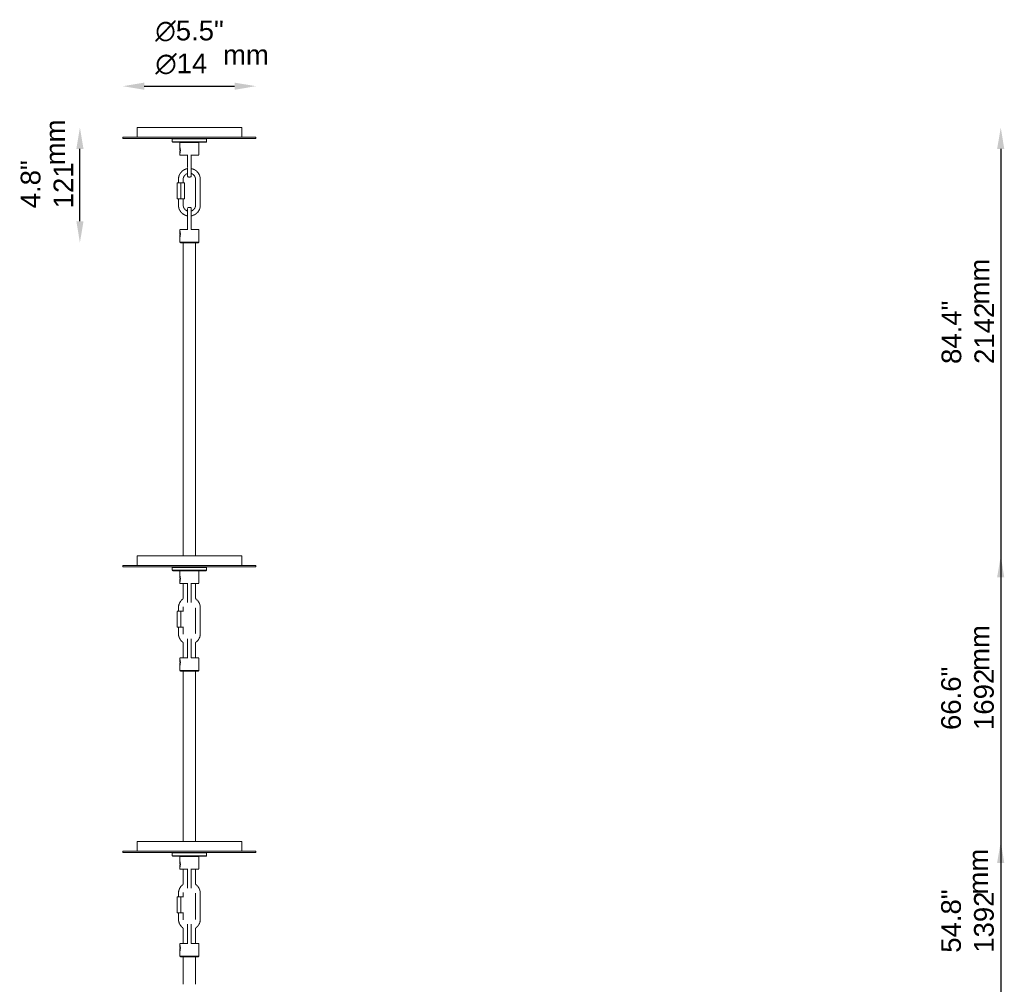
# Model space of a CAD drawing. Header units: millimetres. Extents: x 172 to 3573, y 86 to 2603.
# Tile 2 of 3: x 720 to 1755, y 1590 to 2603. Entities that reach past the tile are written whole.
import ezdxf

# ---------------------------------------------------------------- set-up
doc = ezdxf.new("R2010")
doc.units = ezdxf.units.MM
doc.header["$LTSCALE"] = 9
doc.linetypes.add('DASHED', pattern=[0.2068, 0.1655, -0.0413])
for name, color, linetype, lineweight in [('Symbol (ISO)', 7, 'Continuous', 25), ('Widoczne (ISO)', 7, 'Continuous', 50), ('Wymiar (ISO)', 7, 'Continuous', 25)]:
    doc.layers.add(name, color=color, linetype=linetype, lineweight=lineweight)
doc.styles.add('Tekst notatki (ISO)', font='arial.ttf')
doc.dimstyles.new('Domyślne (ISO)', dxfattribs={"dimscale": 9, "dimtxt": 2.3, "dimasz": 2.5, "dimexe": 3.175, "dimexo": 0, "dimgap": 0.762, "dimtad": 1, "dimdec": 1, "dimlfac": 0.03937, "dimzin": 0, "dimdsep": 46, "dimtxsty": 'Tekst notatki (ISO)', "dimcen": 0.09, "dimdle": 10, "dimclrd": 256, "dimclre": 256, "dimclrt": 256, "dimazin": 2, "dimtfac": 1, "dimtmove": 0, "dimatfit": 3, "dimfxl": 0, "dimtolj": 1, "dimlwd": -1, "dimlwe": -1, "dimarcsym": 0})

# ---------------------------------------------------------------- blocks, each defined once
blk = doc.blocks.new('*D12')
at = {"layer": 'Defpoints', "color": 0, "transparency": 16777216}
for p in [(953.7, 1739.8), (898.7, 347.3), (1751.4, 347.3)]:
    blk.add_point(p, dxfattribs=at)
at = {"layer": 'Wymiar (ISO)', "transparency": 16777216}
blk.add_line((1751.4, 1717.3), (1751.4, 369.8), dxfattribs=at)
for points in [[(1747.6, 1717.3), (1755.1, 1717.3), (1751.4, 1739.8)], [(1747.6, 369.8), (1755.1, 369.8), (1751.4, 347.3)]]:
    blk.add_solid(points, dxfattribs=at)
at = {"layer": 'Wymiar (ISO)', "transparency": 16777216, "insert": (1688.8, 1622.9), "char_height": 20.7, "attachment_point": 1, "rotation": 90, "style": 'Tekst notatki (ISO)'}
blk.add_mtext('\\A1;54.8"\\P1392', dxfattribs=at)
blk = doc.blocks.new('*D13')
at = {"layer": 'Defpoints', "color": 0, "transparency": 16777216}
for p in [(953.7, 2039.8), (898.7, 347.3), (1751.4, 347.3)]:
    blk.add_point(p, dxfattribs=at)
at = {"layer": 'Wymiar (ISO)', "transparency": 16777216}
blk.add_line((1751.4, 2017.3), (1751.4, 369.8), dxfattribs=at)
for points in [[(1747.6, 2017.3), (1755.1, 2017.3), (1751.4, 2039.8)], [(1747.6, 369.8), (1755.1, 369.8), (1751.4, 347.3)]]:
    blk.add_solid(points, dxfattribs=at)
at = {"layer": 'Wymiar (ISO)', "transparency": 16777216, "insert": (1688.8, 1856.9), "char_height": 20.7, "attachment_point": 1, "rotation": 90, "style": 'Tekst notatki (ISO)'}
blk.add_mtext('\\A1;66.6"\\P1692', dxfattribs=at)
blk = doc.blocks.new('*D14')
at = {"layer": 'Defpoints', "color": 0, "transparency": 16777216}
for p in [(953.7, 2489.8), (898.7, 347.3), (1751.4, 347.3)]:
    blk.add_point(p, dxfattribs=at)
at = {"layer": 'Wymiar (ISO)', "transparency": 16777216}
blk.add_line((1751.4, 2467.3), (1751.4, 369.8), dxfattribs=at)
for points in [[(1747.6, 2467.3), (1755.1, 2467.3), (1751.4, 2489.8)], [(1747.6, 369.8), (1755.1, 369.8), (1751.4, 347.3)]]:
    blk.add_solid(points, dxfattribs=at)
at = {"layer": 'Wymiar (ISO)', "transparency": 16777216, "insert": (1689.2, 2241.4), "char_height": 20.7, "attachment_point": 1, "rotation": 90, "style": 'Tekst notatki (ISO)'}
blk.add_mtext('\\A1;84.4"\\P2142', dxfattribs=at)
blk = doc.blocks.new('*D15')
at = {"layer": 'Defpoints', "color": 0, "transparency": 16777216}
for p in [(968.7, 2533.2), (828.7, 2479.8), (968.7, 2479.8)]:
    blk.add_point(p, dxfattribs=at)
at = {"layer": 'Wymiar (ISO)', "transparency": 16777216}
blk.add_line((851.2, 2533.2), (946.2, 2533.2), dxfattribs=at)
for points in [[(851.2, 2536.9), (851.2, 2529.4), (828.7, 2533.2)], [(946.2, 2536.9), (946.2, 2529.4), (968.7, 2533.2)]]:
    blk.add_solid(points, dxfattribs=at)
at = {"layer": 'Wymiar (ISO)', "transparency": 16777216, "insert": (862.9, 2602), "char_height": 20.7, "attachment_point": 1, "style": 'Tekst notatki (ISO)'}
blk.add_mtext('\\A1;{\\fAIGDT|b0|i0;\\ln}\\fArial|b0|i0;{\\H20.7000;5.5"}\\P∅14', dxfattribs=at)
blk = doc.blocks.new('*D16')
at = {"layer": 'Defpoints', "color": 0, "transparency": 16777216}
for p in [(783.6, 2489.8), (843.7, 2489.8), (889.4, 2368.8)]:
    blk.add_point(p, dxfattribs=at)
at = {"layer": 'Wymiar (ISO)', "transparency": 16777216}
blk.add_line((783.6, 2391.3), (783.6, 2467.3), dxfattribs=at)
for points in [[(779.9, 2467.3), (787.4, 2467.3), (783.6, 2489.8)], [(779.9, 2391.3), (787.4, 2391.3), (783.6, 2368.8)]]:
    blk.add_solid(points, dxfattribs=at)
at = {"layer": 'Wymiar (ISO)', "transparency": 16777216, "insert": (721.4, 2404.9), "char_height": 20.7, "attachment_point": 1, "rotation": 90, "style": 'Tekst notatki (ISO)'}
blk.add_mtext('\\A1;4.8"\\P121', dxfattribs=at)

msp = doc.modelspace()

# ---------------------------------------------------------------- linework, layer by layer
at = {"layer": 'Widoczne (ISO)', "linetype": 'DASHED', "lineweight": 5, "ltscale": 0.725286}
for p, q in [((953.67, 2489.76), (843.67, 2489.76)), ((953.67, 2039.76), (843.67, 2039.76)), ((953.67, 1739.76), (843.67, 1739.76))]:
    msp.add_line(p, q, dxfattribs=at)
at = {"layer": 'Widoczne (ISO)', "linetype": 'DASHED', "lineweight": 5, "ltscale": 0.767554}
for p, q in [((843.67, 2489.76), (843.67, 2479.76)), ((953.67, 2489.76), (953.67, 2479.76)), ((843.67, 2039.76), (843.67, 2029.76)), ((953.67, 2039.76), (953.67, 2029.76)), ((843.67, 1739.76), (843.67, 1729.76)), ((953.67, 1739.76), (953.67, 1729.76))]:
    msp.add_line(p, q, dxfattribs=at)
at = {"layer": 'Widoczne (ISO)', "linetype": 'DASHED', "lineweight": 5, "ltscale": 0.724882}
for p, q in [((968.67, 2479.76), (828.67, 2479.76)), ((828.67, 2478.26), (968.67, 2478.26)), ((968.67, 2029.76), (828.67, 2029.76)), ((828.67, 2028.26), (968.67, 2028.26)), ((968.67, 1729.76), (828.67, 1729.76)), ((828.67, 1728.26), (968.67, 1728.26))]:
    msp.add_line(p, q, dxfattribs=at)
at = {"layer": 'Widoczne (ISO)', "linetype": 'DASHED', "lineweight": 5, "ltscale": 0.317196}
for p, q in [((828.67, 2479.76), (828.67, 2478.26)), ((968.67, 2479.76), (968.67, 2478.26)), ((828.67, 2029.76), (828.67, 2028.26)), ((968.67, 2029.76), (968.67, 2028.26)), ((828.67, 1729.76), (828.67, 1728.26)), ((968.67, 1729.76), (968.67, 1728.26))]:
    msp.add_line(p, q, dxfattribs=at)
at = {"layer": 'Widoczne (ISO)', "linetype": 'DASHED', "lineweight": 5, "ltscale": 0.149475}
for p, q in [((881.17, 2478.26), (880.67, 2477.76)), ((881.17, 2474.26), (880.67, 2474.76)), ((916.17, 2478.26), (916.67, 2477.76)), ((916.17, 2474.26), (916.67, 2474.76)), ((881.17, 2028.26), (880.67, 2027.76)), ((916.17, 2028.26), (916.67, 2027.76)), ((881.17, 2024.26), (880.67, 2024.76)), ((916.17, 2024.26), (916.67, 2024.76)), ((881.17, 1728.26), (880.67, 1727.76)), ((916.17, 1728.26), (916.67, 1727.76)), ((881.17, 1724.26), (880.67, 1724.76)), ((916.17, 1724.26), (916.67, 1724.76))]:
    msp.add_line(p, q, dxfattribs=at)
at = {"layer": 'Widoczne (ISO)', "linetype": 'DASHED', "lineweight": 5, "ltscale": 0.723403}
for p, q in [((916.67, 2477.76), (880.67, 2477.76)), ((880.67, 2474.76), (916.67, 2474.76)), ((916.67, 2027.76), (880.67, 2027.76)), ((880.67, 2024.76), (916.67, 2024.76)), ((916.67, 1727.76), (880.67, 1727.76)), ((880.67, 1724.76), (916.67, 1724.76))]:
    msp.add_line(p, q, dxfattribs=at)
at = {"layer": 'Widoczne (ISO)', "linetype": 'DASHED', "lineweight": 5, "ltscale": 0.805932}
for p, q in [((880.67, 2474.76), (880.67, 2477.76)), ((916.67, 2474.76), (916.67, 2477.76)), ((880.67, 2024.76), (880.67, 2027.76)), ((916.67, 2024.76), (916.67, 2027.76)), ((880.67, 1724.76), (880.67, 1727.76)), ((916.67, 1724.76), (916.67, 1727.76))]:
    msp.add_line(p, q, dxfattribs=at)
at = {"layer": 'Widoczne (ISO)', "linetype": 'DASHED', "lineweight": 5, "ltscale": 0.720462}
for p, q in [((916.17, 2474.26), (881.17, 2474.26)), ((916.17, 2024.26), (881.17, 2024.26)), ((916.17, 1724.26), (881.17, 1724.26))]:
    msp.add_line(p, q, dxfattribs=at)
at = {"layer": 'Widoczne (ISO)', "linetype": 'DASHED', "lineweight": 5, "ltscale": 0.05973}
for p, q in [((888.87, 2474.26), (888.67, 2474.06)), ((908.47, 2474.26), (908.67, 2474.06)), ((888.87, 2024.26), (888.67, 2024.06)), ((908.47, 2024.26), (908.67, 2024.06)), ((888.87, 1724.26), (888.67, 1724.06)), ((908.47, 1724.26), (908.67, 1724.06))]:
    msp.add_line(p, q, dxfattribs=at)
at = {"layer": 'Widoczne (ISO)', "linetype": 'DASHED', "lineweight": 5, "ltscale": 0.733887}
for p, q in [((908.67, 2474.06), (888.67, 2474.06)), ((888.67, 2369.46), (908.67, 2369.46)), ((908.67, 2024.06), (888.67, 2024.06)), ((888.67, 1919.46), (908.67, 1919.46)), ((908.67, 1724.06), (888.67, 1724.06)), ((888.67, 1619.46), (908.67, 1619.46))]:
    msp.add_line(p, q, dxfattribs=at)
at = {"layer": 'Widoczne (ISO)', "linetype": 'DASHED', "lineweight": 5, "ltscale": 0.690616}
for p, q in [((888.67, 2474.06), (888.67, 2468.92)), ((888.67, 2369.46), (888.67, 2374.6)), ((888.67, 2024.06), (888.67, 2018.92)), ((888.67, 1919.46), (888.67, 1924.6)), ((888.67, 1724.06), (888.67, 1718.92)), ((888.67, 1619.46), (888.67, 1624.6))]:
    msp.add_line(p, q, dxfattribs=at)
at = {"layer": 'Widoczne (ISO)', "linetype": 'DASHED', "lineweight": 5, "ltscale": 0.714593}
for p, q in [((908.67, 2474.06), (908.67, 2460.76)), ((908.67, 2369.46), (908.67, 2382.76)), ((908.67, 2024.06), (908.67, 2010.76)), ((908.67, 1919.46), (908.67, 1932.76)), ((908.67, 1724.06), (908.67, 1710.76)), ((908.67, 1619.46), (908.67, 1632.76))]:
    msp.add_line(p, q, dxfattribs=at)
at = {"layer": 'Widoczne (ISO)', "linetype": 'DASHED', "lineweight": 5, "ltscale": 0.044303}
for p, q in [((888.67, 2468.26), (888.82, 2468.41)), ((888.67, 2463.26), (888.82, 2463.11)), ((888.67, 2380.26), (888.82, 2380.41)), ((888.67, 2375.26), (888.82, 2375.11)), ((888.67, 2018.26), (888.82, 2018.41)), ((888.67, 2013.26), (888.82, 2013.11)), ((888.67, 1930.26), (888.82, 1930.41)), ((888.67, 1925.26), (888.82, 1925.11)), ((888.67, 1718.26), (888.82, 1718.41)), ((888.67, 1713.26), (888.82, 1713.11)), ((888.67, 1630.26), (888.82, 1630.41)), ((888.67, 1625.26), (888.82, 1625.11))]:
    msp.add_line(p, q, dxfattribs=at)
at = {"layer": 'Widoczne (ISO)', "linetype": 'DASHED', "lineweight": 5, "ltscale": 0.613152}
for p, q in [((888.67, 2466.26), (888.67, 2468.26)), ((888.67, 2463.26), (888.67, 2465.26)), ((888.67, 2378.26), (888.67, 2380.26)), ((888.67, 2375.26), (888.67, 2377.26)), ((888.67, 2016.26), (888.67, 2018.26)), ((888.67, 2013.26), (888.67, 2015.26)), ((888.67, 1928.26), (888.67, 1930.26)), ((888.67, 1925.26), (888.67, 1927.26)), ((888.67, 1716.26), (888.67, 1718.26)), ((888.67, 1713.26), (888.67, 1715.26)), ((888.67, 1628.26), (888.67, 1630.26)), ((888.67, 1625.26), (888.67, 1627.26))]:
    msp.add_line(p, q, dxfattribs=at)
at = {"layer": 'Widoczne (ISO)', "linetype": 'DASHED', "lineweight": 5, "ltscale": 0.389434}
for p, q in [((888.67, 2462.6), (888.67, 2460.76)), ((888.67, 2380.92), (888.67, 2382.76)), ((888.67, 2012.6), (888.67, 2010.76)), ((888.67, 1930.92), (888.67, 1932.76)), ((888.67, 1712.6), (888.67, 1710.76)), ((888.67, 1630.92), (888.67, 1632.76))]:
    msp.add_line(p, q, dxfattribs=at)
at = {"layer": 'Widoczne (ISO)', "linetype": 'DASHED', "lineweight": 5, "ltscale": 0.758778}
for p, q in [((888.67, 2460.76), (897.09, 2460.76)), ((900.25, 2460.76), (908.67, 2460.76)), ((897.09, 2382.76), (888.67, 2382.76)), ((908.67, 2382.76), (900.25, 2382.76)), ((888.67, 2010.76), (897.09, 2010.76)), ((900.25, 2010.76), (908.67, 2010.76)), ((897.09, 1932.76), (888.67, 1932.76)), ((908.67, 1932.76), (900.25, 1932.76)), ((888.67, 1710.76), (897.09, 1710.76)), ((900.25, 1710.76), (908.67, 1710.76)), ((897.09, 1632.76), (888.67, 1632.76)), ((908.67, 1632.76), (900.25, 1632.76))]:
    msp.add_line(p, q, dxfattribs=at)
at = {"layer": 'Widoczne (ISO)', "linetype": 'DASHED', "lineweight": 5, "ltscale": 0.698474}
for p, q in [((896.67, 2460.76), (896.67, 2447.76)), ((900.67, 2447.76), (900.67, 2460.76)), ((887.19, 2414.76), (887.19, 2408.26)), ((892.19, 2414.76), (892.19, 2408.26)), ((896.67, 2395.76), (896.67, 2382.76)), ((900.67, 2382.76), (900.67, 2395.76)), ((896.67, 2010.76), (896.67, 1997.76)), ((900.67, 1997.76), (900.67, 2010.76)), ((887.19, 1964.76), (887.19, 1958.26)), ((896.67, 1945.76), (896.67, 1932.76)), ((900.67, 1932.76), (900.67, 1945.76)), ((896.67, 1710.76), (896.67, 1697.76)), ((900.67, 1697.76), (900.67, 1710.76)), ((887.19, 1664.76), (887.19, 1658.26)), ((896.67, 1645.76), (896.67, 1632.76)), ((900.67, 1632.76), (900.67, 1645.76))]:
    msp.add_line(p, q, dxfattribs=at)
at = {"layer": 'Widoczne (ISO)', "linetype": 'DASHED', "lineweight": 5, "ltscale": 0.71974}
for p, q in [((896.67, 2438.38), (896.67, 2447.76)), ((900.67, 2447.76), (900.67, 2438.38)), ((896.67, 2395.76), (896.67, 2405.14)), ((900.67, 2405.14), (900.67, 2395.76))]:
    msp.add_line(p, q, dxfattribs=at)
at = {"layer": 'Widoczne (ISO)', "linetype": 'DASHED', "lineweight": 5, "ltscale": 0.626836}
for p, q in [((887.19, 2435.26), (887.19, 2431.76)), ((892.19, 2435.26), (892.19, 2431.76)), ((887.19, 1985.26), (887.19, 1981.76)), ((887.19, 1685.26), (887.19, 1681.76))]:
    msp.add_line(p, q, dxfattribs=at)
at = {"layer": 'Widoczne (ISO)', "linetype": 'DASHED', "lineweight": 5, "ltscale": 0.725339}
for p, q in [((905.15, 2408.26), (905.15, 2435.26)), ((910.15, 2408.26), (910.15, 2435.26)), ((905.15, 1958.26), (905.15, 1985.26)), ((910.15, 1958.26), (910.15, 1985.26)), ((905.15, 1658.26), (905.15, 1685.26)), ((910.15, 1658.26), (910.15, 1685.26))]:
    msp.add_line(p, q, dxfattribs=at)
at = {"layer": 'Widoczne (ISO)', "linetype": 'DASHED', "lineweight": 5, "ltscale": 0.702607}
for p, q in [((885.94, 2414.76), (885.94, 2431.76)), ((889.69, 2431.76), (889.69, 2414.76)), ((893.44, 2431.76), (893.44, 2414.76)), ((885.94, 1964.76), (885.94, 1981.76)), ((889.69, 1981.76), (889.69, 1964.76)), ((885.94, 1664.76), (885.94, 1681.76)), ((889.69, 1681.76), (889.69, 1664.76))]:
    msp.add_line(p, q, dxfattribs=at)
at = {"layer": 'Widoczne (ISO)', "linetype": 'DASHED', "lineweight": 5, "ltscale": 0.775508}
for p, q in [((885.94, 2431.76), (889.69, 2431.76)), ((889.69, 2431.76), (893.44, 2431.76)), ((889.69, 2414.76), (885.94, 2414.76)), ((893.44, 2414.76), (889.69, 2414.76)), ((885.94, 1981.76), (889.69, 1981.76)), ((889.69, 1964.76), (885.94, 1964.76)), ((885.94, 1681.76), (889.69, 1681.76)), ((889.69, 1664.76), (885.94, 1664.76))]:
    msp.add_line(p, q, dxfattribs=at)
at = {"layer": 'Widoczne (ISO)', "linetype": 'DASHED', "lineweight": 5, "ltscale": 0.209305}
for p, q in [((889.37, 2368.76), (888.67, 2369.46)), ((907.97, 2368.76), (908.67, 2369.46)), ((889.37, 1918.76), (888.67, 1919.46)), ((907.97, 1918.76), (908.67, 1919.46)), ((889.37, 1618.76), (888.67, 1619.46)), ((907.97, 1618.76), (908.67, 1619.46))]:
    msp.add_line(p, q, dxfattribs=at)
at = {"layer": 'Widoczne (ISO)', "linetype": 'DASHED', "lineweight": 5, "ltscale": 0.713538}
for p, q in [((907.97, 2368.76), (889.37, 2368.76)), ((907.97, 1918.76), (889.37, 1918.76)), ((907.97, 1618.76), (889.37, 1618.76))]:
    msp.add_line(p, q, dxfattribs=at)
at = {"layer": 'Widoczne (ISO)', "linetype": 'DASHED', "lineweight": 5, "ltscale": 0.724458}
for p, q in [((892.17, 2368.76), (892.17, 2039.76)), ((905.17, 2368.76), (905.17, 2039.76))]:
    msp.add_line(p, q, dxfattribs=at)
at = {"layer": 'Widoczne (ISO)', "linetype": 'DASHED', "lineweight": 5, "ltscale": 0.718946}
for p, q in [((892.17, 2010.76), (892.17, 1994.7)), ((892.17, 1948.82), (892.17, 1932.76)), ((892.17, 1710.76), (892.17, 1694.7)), ((892.17, 1648.82), (892.17, 1632.76))]:
    msp.add_line(p, q, dxfattribs=at)
at = {"layer": 'Widoczne (ISO)', "linetype": 'DASHED', "lineweight": 5, "ltscale": 0.717399}
for p, q in [((905.17, 2010.76), (905.17, 1994.74)), ((905.17, 1948.78), (905.17, 1932.76)), ((905.17, 1710.76), (905.17, 1694.74)), ((905.17, 1648.78), (905.17, 1632.76))]:
    msp.add_line(p, q, dxfattribs=at)
at = {"layer": 'Widoczne (ISO)', "linetype": 'DASHED', "lineweight": 5, "ltscale": 0.714807}
for p, q in [((896.67, 1990.71), (896.67, 1997.76)), ((900.67, 1997.76), (900.67, 1990.71)), ((896.67, 1945.76), (896.67, 1952.81)), ((900.67, 1952.81), (900.67, 1945.76)), ((896.67, 1690.71), (896.67, 1697.76)), ((900.67, 1697.76), (900.67, 1690.71)), ((896.67, 1645.76), (896.67, 1652.81)), ((900.67, 1652.81), (900.67, 1645.76))]:
    msp.add_line(p, q, dxfattribs=at)
at = {"layer": 'Widoczne (ISO)', "linetype": 'DASHED', "lineweight": 5, "ltscale": 0.870472}
for p, q in [((889.69, 1981.76), (892.5, 1981.76)), ((892.5, 1964.76), (889.69, 1964.76)), ((889.69, 1681.76), (892.5, 1681.76)), ((892.5, 1664.76), (889.69, 1664.76))]:
    msp.add_line(p, q, dxfattribs=at)
at = {"layer": 'Widoczne (ISO)', "linetype": 'DASHED', "lineweight": 5, "ltscale": 0.790401}
for p, q in [((892.17, 1986.17), (892.17, 1981.76)), ((892.17, 1686.17), (892.17, 1681.76))]:
    msp.add_line(p, q, dxfattribs=at)
at = {"layer": 'Widoczne (ISO)', "linetype": 'DASHED', "lineweight": 5, "ltscale": 0.796613}
for p, q in [((892.17, 1964.76), (892.17, 1957.35)), ((892.17, 1664.76), (892.17, 1657.35))]:
    msp.add_line(p, q, dxfattribs=at)
at = {"layer": 'Widoczne (ISO)', "linetype": 'DASHED', "lineweight": 5, "ltscale": 0.723117}
for p, q in [((892.17, 1918.76), (892.17, 1739.76)), ((905.17, 1918.76), (905.17, 1739.76))]:
    msp.add_line(p, q, dxfattribs=at)
at = {"layer": 'Widoczne (ISO)', "linetype": 'DASHED', "lineweight": 5, "ltscale": 0.741969}
for p, q in [((892.17, 1618.76), (892.17, 1589.76)), ((905.17, 1618.76), (905.17, 1589.76))]:
    msp.add_line(p, q, dxfattribs=at)
at = {"layer": 'Widoczne (ISO)', "linetype": 'DASHED', "lineweight": 5, "ltscale": 0.149266}
for centre, start, end in [((897.17, 2438.38), 180, 260.91528), ((900.17, 2438.38), 279.08472, 0), ((897.17, 2405.14), 99.08472, 180), ((900.17, 2405.14), 0, 80.91528)]:
    msp.add_arc(centre, 0.5, start, end, dxfattribs=at)
at = {"layer": 'Widoczne (ISO)', "linetype": 'DASHED', "lineweight": 5, "ltscale": 0.851914}
for centre, start, end in [((898.67, 2447.76), 260.91528, 279.08472), ((898.67, 2395.76), 80.91528, 99.08472)]:
    msp.add_arc(centre, 10, start, end, dxfattribs=at)
at = {"layer": 'Widoczne (ISO)', "linetype": 'DASHED', "lineweight": 5, "ltscale": 0.764027}
for points in [[(888.67, 2462.6), (888.67, 2462.6), (888.68, 2462.63), (888.73, 2462.79), (888.78, 2462.95), (888.89, 2463.39), (888.96, 2463.69), (889.09, 2464.41), (889.14, 2464.83), (889.17, 2465.42), (889.17, 2465.59), (889.17, 2466.13), (889.15, 2466.51), (889.08, 2467.16), (889.04, 2467.43), (888.94, 2467.9), (888.9, 2468.1), (888.79, 2468.54), (888.73, 2468.73), (888.68, 2468.89), (888.67, 2468.92), (888.67, 2468.92)], [(888.67, 2012.6), (888.67, 2012.6), (888.68, 2012.63), (888.73, 2012.79), (888.78, 2012.95), (888.89, 2013.39), (888.96, 2013.69), (889.09, 2014.41), (889.14, 2014.83), (889.17, 2015.42), (889.17, 2015.59), (889.17, 2016.13), (889.15, 2016.51), (889.08, 2017.16), (889.04, 2017.43), (888.94, 2017.9), (888.9, 2018.1), (888.79, 2018.54), (888.73, 2018.73), (888.68, 2018.89), (888.67, 2018.92), (888.67, 2018.92)], [(888.67, 1712.6), (888.67, 1712.6), (888.68, 1712.63), (888.73, 1712.79), (888.78, 1712.95), (888.89, 1713.39), (888.96, 1713.69), (889.09, 1714.41), (889.14, 1714.83), (889.17, 1715.42), (889.17, 1715.59), (889.17, 1716.13), (889.15, 1716.51), (889.08, 1717.16), (889.04, 1717.43), (888.94, 1717.9), (888.9, 1718.1), (888.79, 1718.54), (888.73, 1718.73), (888.68, 1718.89), (888.67, 1718.92), (888.67, 1718.92)]]:
    msp.add_open_spline(points, degree=3, knots=[-2.60457453, -2.60457453, -2.60457453, -2.60457453, -2.54510982, -2.54510982, -2.46353515, -2.46353515, -2.36645616, -2.36645616, -2.27108884, -2.27108884, -2.23249245, -2.23249245, -2.14812153, -2.14812153, -2.08069121, -2.08069121, -2.0132609, -2.0132609, -1.91679864, -1.91679864, -1.86041038, -1.86041038, -1.86041038, -1.86041038], dxfattribs=at)
at = {"layer": 'Widoczne (ISO)', "linetype": 'DASHED', "lineweight": 5, "ltscale": 0.147736}
for points, weights in [([(888.67, 2466.26), (888.89, 2466.26), (889.16, 2466.26)], [1, 1.00422365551, 1.00015455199]), ([(889.16, 2465.26), (888.89, 2465.26), (888.67, 2465.26)], [1.00015455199, 1.00422365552, 1]), ([(888.67, 2378.26), (888.89, 2378.26), (889.16, 2378.26)], [1, 1.00422365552, 1.00015455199]), ([(889.16, 2377.26), (888.89, 2377.26), (888.67, 2377.26)], [1.00015455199, 1.00422365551, 1]), ([(888.67, 2016.26), (888.89, 2016.26), (889.16, 2016.26)], [1, 1.00422365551, 1.00015455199]), ([(889.16, 2015.26), (888.89, 2015.26), (888.67, 2015.26)], [1.00015455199, 1.00422365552, 1]), ([(888.67, 1928.26), (888.89, 1928.26), (889.16, 1928.26)], [1, 1.00422365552, 1.00015455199]), ([(889.16, 1927.26), (888.89, 1927.26), (888.67, 1927.26)], [1.00015455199, 1.00422365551, 1]), ([(888.67, 1716.26), (888.89, 1716.26), (889.16, 1716.26)], [1, 1.00422365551, 1.00015455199]), ([(889.16, 1715.26), (888.89, 1715.26), (888.67, 1715.26)], [1.00015455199, 1.00422365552, 1]), ([(888.67, 1628.26), (888.89, 1628.26), (889.16, 1628.26)], [1, 1.00422365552, 1.00015455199]), ([(889.16, 1627.26), (888.89, 1627.26), (888.67, 1627.26)], [1.00015455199, 1.00422365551, 1])]:
    msp.add_rational_spline(points, weights, degree=2, dxfattribs=at)
at = {"layer": 'Widoczne (ISO)', "linetype": 'DASHED', "lineweight": 5, "ltscale": 0.718451}
for points, knots in [([(896.67, 2446.59), (896.01, 2446.47), (895.37, 2446.3), (893.59, 2445.65), (892.51, 2445.04), (890.59, 2443.52), (889.75, 2442.6), (888.41, 2440.55), (887.9, 2439.42), (887.33, 2437.27), (887.19, 2436.26), (887.19, 2435.26)], [6.4582621, 6.4582621, 6.4582621, 6.4582621, 6.6323584, 6.6323584, 6.9520999, 6.9520999, 7.272023, 7.272023, 7.5921574, 7.5921574, 7.8539816, 7.8539816, 7.8539816, 7.8539816]), ([(900.67, 2396.94), (901.33, 2397.05), (901.97, 2397.23), (903.75, 2397.88), (904.83, 2398.48), (906.75, 2400), (907.59, 2400.92), (908.93, 2402.97), (909.44, 2404.1), (910.01, 2406.26), (910.15, 2407.26), (910.15, 2408.26)], [3.3166694, 3.3166694, 3.3166694, 3.3166694, 3.4907658, 3.4907658, 3.8105072, 3.8105072, 4.1304303, 4.1304303, 4.4505647, 4.4505647, 4.712389, 4.712389, 4.712389, 4.712389])]:
    msp.add_open_spline(points, degree=3, knots=knots, dxfattribs=at)
at = {"layer": 'Widoczne (ISO)', "linetype": 'DASHED', "lineweight": 5, "ltscale": 0.718449}
for points, knots in [([(910.15, 2435.26), (910.15, 2436.49), (909.95, 2437.72), (909.18, 2440.05), (908.6, 2441.15), (907.14, 2443.12), (906.25, 2443.98), (904.24, 2445.39), (903.13, 2445.93), (901.53, 2446.41), (901.1, 2446.51), (900.67, 2446.59)], [4.712389, 4.712389, 4.712389, 4.712389, 5.0327257, 5.0327257, 5.3529963, 5.3529963, 5.6730936, 5.6730936, 5.9929786, 5.9929786, 6.1081086, 6.1081086, 6.1081086, 6.1081086]), ([(887.19, 2408.26), (887.19, 2407.03), (887.39, 2405.81), (888.16, 2403.48), (888.74, 2402.37), (890.2, 2400.41), (891.09, 2399.54), (893.1, 2398.13), (894.21, 2397.59), (895.81, 2397.12), (896.24, 2397.01), (896.67, 2396.94)], [1.5707963, 1.5707963, 1.5707963, 1.5707963, 1.8911331, 1.8911331, 2.2114036, 2.2114036, 2.531501, 2.531501, 2.8513859, 2.8513859, 2.9665159, 2.9665159, 2.9665159, 2.9665159])]:
    msp.add_open_spline(points, degree=3, knots=knots, dxfattribs=at)
at = {"layer": 'Widoczne (ISO)', "linetype": 'DASHED', "lineweight": 5, "ltscale": 0.731935}
for points, knots in [([(896.67, 2441.44), (896.6, 2441.42), (896.53, 2441.4), (895.81, 2441.13), (895.19, 2440.79), (894.11, 2439.93), (893.64, 2439.41), (892.88, 2438.25), (892.59, 2437.61), (892.27, 2436.39), (892.19, 2435.83), (892.19, 2435.26)], [6.5974843, 6.5974843, 6.5974843, 6.5974843, 6.6324635, 6.6324635, 6.9530757, 6.9530757, 7.2732545, 7.2732545, 7.5929347, 7.5929347, 7.8539816, 7.8539816, 7.8539816, 7.8539816]), ([(900.67, 2402.08), (900.74, 2402.1), (900.81, 2402.13), (901.53, 2402.39), (902.15, 2402.73), (903.23, 2403.59), (903.7, 2404.11), (904.46, 2405.27), (904.75, 2405.91), (905.07, 2407.13), (905.15, 2407.7), (905.15, 2408.26)], [3.4558917, 3.4558917, 3.4558917, 3.4558917, 3.4908708, 3.4908708, 3.811483, 3.811483, 4.1316618, 4.1316618, 4.451342, 4.451342, 4.712389, 4.712389, 4.712389, 4.712389])]:
    msp.add_open_spline(points, degree=3, knots=knots, dxfattribs=at)
at = {"layer": 'Widoczne (ISO)', "linetype": 'DASHED', "lineweight": 5, "ltscale": 0.731934}
for points, knots in [([(905.15, 2435.26), (905.15, 2435.95), (905.03, 2436.65), (904.6, 2437.96), (904.28, 2438.58), (903.46, 2439.69), (902.96, 2440.18), (901.86, 2440.95), (901.28, 2441.24), (900.67, 2441.44)], [4.712389, 4.712389, 4.712389, 4.712389, 5.0315981, 5.0315981, 5.3509606, 5.3509606, 5.6707266, 5.6707266, 5.9688863, 5.9688863, 5.9688863, 5.9688863]), ([(892.19, 2408.26), (892.19, 2407.57), (892.31, 2406.88), (892.74, 2405.56), (893.06, 2404.94), (893.88, 2403.83), (894.39, 2403.34), (895.48, 2402.57), (896.06, 2402.28), (896.67, 2402.08)], [1.5707963, 1.5707963, 1.5707963, 1.5707963, 1.8900055, 1.8900055, 2.209368, 2.209368, 2.5291339, 2.5291339, 2.8272936, 2.8272936, 2.8272936, 2.8272936])]:
    msp.add_open_spline(points, degree=3, knots=knots, dxfattribs=at)
at = {"layer": 'Widoczne (ISO)', "linetype": 'DASHED', "lineweight": 5, "ltscale": 0.763772}
for points in [[(888.67, 2374.6), (888.67, 2374.6), (888.68, 2374.64), (888.75, 2374.87), (888.84, 2375.17), (888.98, 2375.8), (889.05, 2376.16), (889.15, 2376.93), (889.17, 2377.36), (889.17, 2378.16), (889.15, 2378.59), (889.07, 2379.24), (889.03, 2379.48), (888.92, 2380.03), (888.85, 2380.3), (888.75, 2380.68), (888.71, 2380.8), (888.68, 2380.9), (888.67, 2380.92), (888.67, 2380.92)], [(888.67, 1924.6), (888.67, 1924.6), (888.68, 1924.64), (888.75, 1924.87), (888.84, 1925.17), (888.98, 1925.8), (889.05, 1926.16), (889.15, 1926.93), (889.17, 1927.36), (889.17, 1928.16), (889.15, 1928.59), (889.07, 1929.24), (889.03, 1929.48), (888.92, 1930.03), (888.85, 1930.3), (888.75, 1930.68), (888.71, 1930.8), (888.68, 1930.9), (888.67, 1930.92), (888.67, 1930.92)], [(888.67, 1624.6), (888.67, 1624.6), (888.68, 1624.64), (888.75, 1624.87), (888.84, 1625.17), (888.98, 1625.8), (889.05, 1626.16), (889.15, 1626.93), (889.17, 1627.36), (889.17, 1628.16), (889.15, 1628.59), (889.07, 1629.24), (889.03, 1629.48), (888.92, 1630.03), (888.85, 1630.3), (888.75, 1630.68), (888.71, 1630.8), (888.68, 1630.9), (888.67, 1630.92), (888.67, 1630.92)]]:
    msp.add_open_spline(points, degree=3, knots=[-1.86041038, -1.86041038, -1.86041038, -1.86041038, -1.79419376, -1.79419376, -1.67438148, -1.67438148, -1.58135489, -1.58135489, -1.4883283, -1.4883283, -1.39530171, -1.39530171, -1.33391262, -1.33391262, -1.237172, -1.237172, -1.16275614, -1.16275614, -1.11624623, -1.11624623, -1.11624623, -1.11624623], dxfattribs=at)
at = {"layer": 'Widoczne (ISO)', "linetype": 'DASHED', "lineweight": 5, "ltscale": 0.74803}
for points in [[(892.17, 1994.74), (891.96, 1994.59), (891.75, 1994.44), (890.59, 1993.52), (889.75, 1992.6), (888.41, 1990.55), (887.9, 1989.42), (887.33, 1987.27), (887.19, 1986.26), (887.19, 1985.26)], [(892.17, 1694.74), (891.96, 1694.59), (891.75, 1694.44), (890.59, 1693.52), (889.75, 1692.6), (888.41, 1690.55), (887.9, 1689.42), (887.33, 1687.27), (887.19, 1686.26), (887.19, 1685.26)]]:
    msp.add_open_spline(points, degree=3, knots=[6.88506752, 6.88506752, 6.88506752, 6.88506752, 6.9520999, 6.9520999, 7.272023, 7.272023, 7.5921574, 7.5921574, 7.85398163, 7.85398163, 7.85398163, 7.85398163], dxfattribs=at)
at = {"layer": 'Widoczne (ISO)', "linetype": 'DASHED', "lineweight": 5, "ltscale": 0.748911}
for points in [[(910.15, 1985.26), (910.15, 1986.49), (909.95, 1987.72), (909.18, 1990.05), (908.6, 1991.15), (907.14, 1993.12), (906.25, 1993.98), (905.22, 1994.71), (905.19, 1994.73), (905.16, 1994.75)], [(910.15, 1685.26), (910.15, 1686.49), (909.95, 1687.72), (909.18, 1690.05), (908.6, 1691.15), (907.14, 1693.12), (906.25, 1693.98), (905.22, 1694.71), (905.19, 1694.73), (905.16, 1694.75)]]:
    msp.add_open_spline(points, degree=3, knots=[4.71238898, 4.71238898, 4.71238898, 4.71238898, 5.03272575, 5.03272575, 5.35299625, 5.35299625, 5.6730936, 5.6730936, 5.68244703, 5.68244703, 5.68244703, 5.68244703], dxfattribs=at)
at = {"layer": 'Widoczne (ISO)', "linetype": 'DASHED', "lineweight": 5, "ltscale": 0.073837}
for points in [[(905.15, 1985.26), (905.15, 1985.38), (905.14, 1985.49), (905.14, 1985.61)], [(905.14, 1957.91), (905.14, 1958.03), (905.15, 1958.14), (905.15, 1958.26)], [(905.15, 1685.26), (905.15, 1685.38), (905.14, 1685.49), (905.14, 1685.61)], [(905.14, 1657.91), (905.14, 1658.03), (905.15, 1658.14), (905.15, 1658.26)]]:
    msp.add_open_spline(points, degree=3, dxfattribs=at)
at = {"layer": 'Widoczne (ISO)', "linetype": 'DASHED', "lineweight": 5, "ltscale": 0.748028}
for points in [[(887.19, 1958.26), (887.19, 1957.03), (887.39, 1955.81), (888.16, 1953.48), (888.74, 1952.37), (890.2, 1950.41), (891.09, 1949.54), (892.12, 1948.82), (892.14, 1948.8), (892.17, 1948.78)], [(887.19, 1658.26), (887.19, 1657.03), (887.39, 1655.81), (888.16, 1653.48), (888.74, 1652.37), (890.2, 1650.41), (891.09, 1649.54), (892.12, 1648.82), (892.14, 1648.8), (892.17, 1648.78)]]:
    msp.add_open_spline(points, degree=3, knots=[1.57079633, 1.57079633, 1.57079633, 1.57079633, 1.89113309, 1.89113309, 2.2114036, 2.2114036, 2.53150095, 2.53150095, 2.53971044, 2.53971044, 2.53971044, 2.53971044], dxfattribs=at)
at = {"layer": 'Widoczne (ISO)', "linetype": 'DASHED', "lineweight": 5, "ltscale": 0.748914}
for points in [[(905.16, 1948.78), (905.37, 1948.92), (905.58, 1949.08), (906.75, 1950), (907.59, 1950.92), (908.93, 1952.97), (909.44, 1954.1), (910.01, 1956.26), (910.15, 1957.26), (910.15, 1958.26)], [(905.16, 1648.78), (905.37, 1648.92), (905.58, 1649.08), (906.75, 1650), (907.59, 1650.92), (908.93, 1652.97), (909.44, 1654.1), (910.01, 1656.26), (910.15, 1657.26), (910.15, 1658.26)]]:
    msp.add_open_spline(points, degree=3, knots=[3.74233093, 3.74233093, 3.74233093, 3.74233093, 3.81050724, 3.81050724, 4.13043034, 4.13043034, 4.45056475, 4.45056475, 4.71238898, 4.71238898, 4.71238898, 4.71238898], dxfattribs=at)

# ---------------------------------------------------------------- texts
at = {"layer": 'Symbol (ISO)', "insert": (934, 2576.52), "char_height": 20.7, "width": 48.1843, "attachment_point": 1, "style": 'Tekst notatki (ISO)'}
msp.add_mtext('\\fArial|b0|i0;mm', dxfattribs=at)
at = {"layer": 'Symbol (ISO)', "char_height": 20.7, "width": 48.1843, "attachment_point": 1, "rotation": 90, "style": 'Tekst notatki (ISO)'}
for insert in [(747.23, 2450.01), (1718.8, 2303.8), (1718.8, 1918.95), (1717.36, 1684.01)]:
    msp.add_mtext('\\fArial|b0|i0;mm', dxfattribs=dict(at, insert=insert))

# ---------------------------------------------------------------- dimensions: what is measured, and where the dimension line sits
at = {"layer": 'Wymiar (ISO)'}
for base, p1, p2, angle, text, picture, middle in [((968.67, 2533.18), (828.67, 2479.76), (968.67, 2479.76), 180, '{\\fAIGDT|b0|i0;\\ln}\\fArial|b0|i0;{\\H20.7000;<>"}\\P∅14', '*D15', (898.67, 2533.18)), ((783.62, 2489.76), (889.37, 2368.76), (843.67, 2489.76), 270, '<>"\\P121', '*D16', (783.62, 2429.26)), ((1751.3852, 347.2712), (953.6703, 2489.7614), (898.6703, 347.2712), 270, '<>"\\P2142', '*D14', (1751.3852, 2273.4442)), ((1751.39, 347.27), (953.67, 2039.76), (898.67, 347.27), 270, '<>"\\P1692', '*D13', (1751.39, 1888.94)), ((1751.39, 347.27), (953.67, 1739.76), (898.67, 347.27), 270, '<>"\\P1392', '*D12', (1751.39, 1654.9))]:
    dim = msp.add_linear_dim(base=base, p1=p1, p2=p2, angle=angle, text=text, dimstyle='Domyślne (ISO)', override={"dimgap": 0.762, "dimdec": 1, "dimlfac": 0.03937, "dimpost": '\\X', "dimse1": 1, "dimse2": 1, "dimtol": 0, "dimlim": 0, "dimtp": 0, "dimtm": 0, "dimtdec": 2, "dimtofl": 0, "dimatfit": 1, "dimtvp": -0.25}, dxfattribs=at)
    dim.commit()
    dim.dimension.update_dxf_attribs({"geometry": picture, "text_midpoint": middle, "dimtype": 160})

doc.saveas('drawing.dxf')
